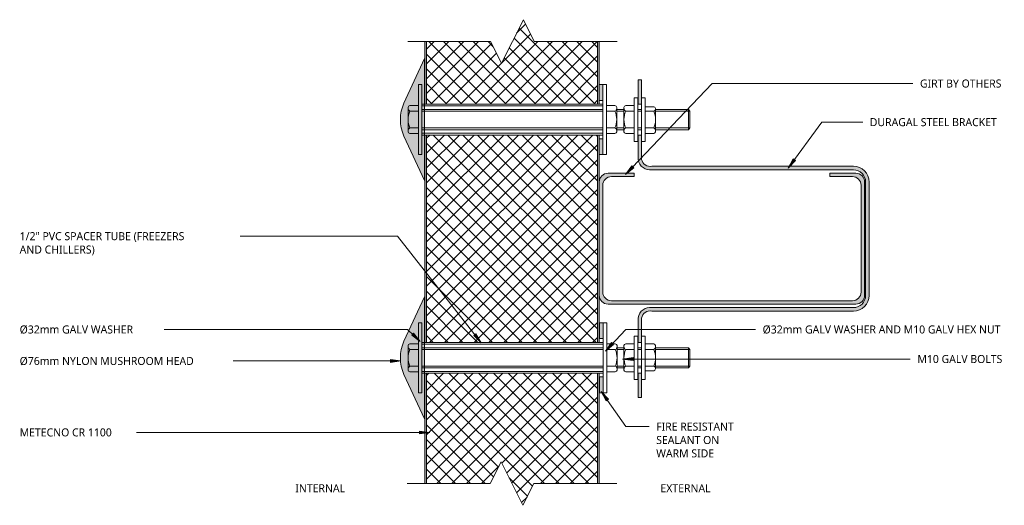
# Model space of a CAD drawing. Header units: millimetres. Extents: x -123 to 637, y -30 to 1381.
# Tile 1 of 3: x -123 to 441, y -30 to 248. Entities that reach past the tile are written whole.
import ezdxf

# ---------------------------------------------------------------- set-up
doc = ezdxf.new("R2010")
doc.units = ezdxf.units.MM
doc.linetypes.add('Dash', pattern=[6.35, 3.175, -3.175])
for name, color, linetype, lineweight in [('A-DETL', 90, 'Continuous', 13), ('A-DETL-GENF', 92, 'Continuous', 13), ('A-DETL-GENF-HDLN', 1, 'Dash', 13), ('G-ANNO-TEXT', 231, 'Continuous', 9)]:
    doc.layers.add(name, color=color, linetype=linetype, lineweight=lineweight)
doc.styles.add('Yu Gothic', font='Yu Gothic.ttf', dxfattribs={"height": 4.6})
doc.styles.add('Yu Gothic_B', font='Yu Gothic.ttf', dxfattribs={"height": 4.6})

# ---------------------------------------------------------------- blocks, each defined once
blk = doc.blocks.new('Fridge Freezer Panel_Vertical Section - 100mm-5857262-12 GIRT 03')
at = {"layer": 'A-DETL-GENF'}
h = blk.add_hatch(color=256, dxfattribs=at)
h.paths.add_polyline_path([(75.32, -1), (75.32, 0), (39.44, 0), (39.44, -1), (68.72, -1)])
h.paths.add_polyline_path([(75.32, -100), (75.32, -99), (39.44, -99), (39.44, -100), (68.72, -100)])
h = blk.add_hatch(dxfattribs=at)
h.set_pattern_fill('FP_1', color=256, style=0, pattern_type=2)
h.set_pattern_definition([(135, (275.054, -209.3), (-4.24264, -4.24264), []), (225, (275.054, -209.3), (4.24264, -4.24264), [])])
h.paths.add_polyline_path([(75.32, -4.51), (75.32, -1), (39.44, -1), (39.44, -37.27), (26.94, -43.52), (51.94, -56.02), (39.44, -62.27), (39.44, -99), (75.32, -99)])
for p, q in [((64.19, 0), (39.44, 0)), ((75.32, 0), (73.2, 0)), ((75.32, -1), (39.44, -1)), ((75.32, -99), (75.32, -1)), ((39.44, -99), (75.32, -99)), ((39.44, -100), (75.32, -100)), ((75.32, -100), (75.32, -99))]:
    blk.add_line(p, q, dxfattribs=at)
at = {"layer": 'A-DETL-GENF-HDLN'}
blk.add_line((75.32, -1), (75.32, 0), dxfattribs=at)
blk = doc.blocks.new('Fridge Freezer Panel_Vertical Section - 100mm-5833378-12 GIRT 03')
at = {"layer": 'A-DETL-GENF'}
h = blk.add_hatch(dxfattribs=at)
h.set_pattern_fill('FP_2', color=256, style=0, pattern_type=2)
h.set_pattern_definition([(315, (29.946, 209.3), (4.24264, 4.24264), []), (45, (29.946, 209.3), (-4.24264, 4.24264), [])])
h.paths.add_polyline_path([(0, 43.57), (12.14, 37.5), (12.14, 1), (75.32, 1), (75.32, 99), (12.14, 99), (12.14, 62.5), (24.64, 56.25), (0, 43.93), (0, 43.75)])
h = blk.add_hatch(color=256, dxfattribs=at)
h.paths.add_polyline_path([(12.14, 0), (75.32, 0), (75.32, 1), (12.14, 1), (12.14, 0.84)])
h.paths.add_polyline_path([(12.14, 99), (75.32, 99), (75.32, 100), (12.14, 100), (12.14, 99.84)])
for p, q in [((75.32, 100), (12.14, 100)), ((75.32, 99), (12.14, 99)), ((75.32, 99), (75.32, 100)), ((75.32, 99), (75.32, 1)), ((0, 43.93), (0, 43.57)), ((12.14, 1), (75.32, 1)), ((12.14, 0), (75.32, 0))]:
    blk.add_line(p, q, dxfattribs=at)
at = {"layer": 'A-DETL-GENF-HDLN'}
blk.add_line((75.32, 0), (75.32, 1), dxfattribs=at)
blk = doc.blocks.new('Break Line _M_ - Break Line _M_-5848061-12 GIRT 03')
at = {"layer": 'A-DETL-GENF'}
for p, q in [((-12.5, 0), (-6.25, 12.5)), ((-6.25, 12.5), (6.25, -12.5)), ((-60, 0), (-12.5, 0)), ((6.25, -12.5), (12.5, 0)), ((12.5, 0), (60, 0))]:
    blk.add_line(p, q, dxfattribs=at)
blk = doc.blocks.new('Break Line _M_ - Break Line _M_-5848011-12 GIRT 03')
at = {"layer": 'A-DETL-GENF'}
for p, q in [((6.25, 12.5), (-6.25, -12.5)), ((12.5, 0), (6.25, 12.5)), ((-12.5, 0), (-60, 0)), ((-6.25, -12.5), (-12.5, 0)), ((60, 0), (12.5, 0))]:
    blk.add_line(p, q, dxfattribs=at)
blk = doc.blocks.new('Fridge Freezer Panel_Vertical Section - 100mm-5857609-12 GIRT 03')
at = {"layer": 'A-DETL-GENF'}
h = blk.add_hatch(color=256, dxfattribs=at)
h.paths.add_polyline_path([(0, 100), (0, 99), (118.86, 99), (118.86, 100)])
h.paths.add_polyline_path([(0, 0), (118.86, 0), (118.86, 1), (0, 1)])
h = blk.add_hatch(dxfattribs=at)
h.set_pattern_fill('FP_5', color=256, style=0, pattern_type=2)
h.set_pattern_definition([(315, (-63.123, 209.3), (4.24264, 4.24264), []), (45, (-63.123, 209.3), (-4.24264, 4.24264), [])])
h.paths.add_polyline_path([(0, 1), (118.86, 1), (118.86, 99), (0, 99), (0, 4.51)])
for p, q in [((118.86, 100), (0, 100)), ((0, 100), (0, 99)), ((118.86, 99), (0, 99)), ((0, 99), (0, 1)), ((118.86, 99), (118.86, 100)), ((118.86, 99), (118.86, 1)), ((0, 1), (0, 0)), ((0, 1), (118.86, 1)), ((0, 0), (118.86, 0))]:
    blk.add_line(p, q, dxfattribs=at)
at = {"layer": 'A-DETL-GENF-HDLN'}
blk.add_line((118.86, 0), (118.86, 1), dxfattribs=at)
blk = doc.blocks.new('Nylon Mushroom Head with 40mm Washer and M10 ZP Hex Nut - Nylon Mushroom Head plus-6068346-12 GIRT 03')
at = {"layer": 'A-DETL-GENF'}
for p, q in [((-125.61, -11.68), (-125.61, 28.32)), ((-125.61, 28.32), (-123.67, 28.32)), ((-123.67, 28.32), (-123.67, -11.68)), ((-20.05, -11.68), (-20.05, 28.32)), ((-20.05, 28.32), (-17.96, 28.32)), ((-17.96, 28.32), (-17.96, -11.68)), ((-123.67, 17.19), (-20.05, 17.19)), ((-2.1, 20.82), (-2.1, -4.18)), ((0, 20.82), (-2.1, 20.82)), ((0, -4.18), (0, 20.82)), ((2.15, -4.18), (2.15, 20.82)), ((2.15, 20.82), (4.25, 20.82)), ((4.25, 20.82), (4.25, -4.18)), ((-131.61, 1.32), (-131.61, 15.32)), ((-125.61, 16.32), (-130.61, 16.32)), ((-125.61, 13.12), (-130.61, 13.12)), ((-20.05, 16.19), (-123.67, 16.19)), ((-20.05, 14.12), (-123.67, 14.12)), ((-20.05, 13.08), (-123.67, 13.08)), ((-17.96, 16.32), (-13.12, 16.32)), ((-13.12, 13.08), (-17.96, 13.08)), ((-12.12, 1.32), (-12.12, 15.32)), ((-7.94, 14.12), (-12.12, 14.12)), ((-7.94, 13.08), (-12.12, 13.08)), ((-7.94, 1.32), (-7.94, 15.32)), ((-2.1, 16.32), (-6.94, 16.32)), ((-6.94, 13.08), (-2.1, 13.08)), ((0, 14.12), (2.15, 14.12)), ((0, 13.08), (2.15, 13.08)), ((4.25, 15.69), (9.09, 15.69)), ((9.09, 13.08), (4.25, 13.08)), ((10.09, 1.32), (10.09, 14.69)), ((10.09, 14.12), (29.02, 14.12)), ((10.09, 13.08), (29.72, 13.08)), ((29.02, 2.51), (29.02, 14.12)), ((29.02, 14.12), (29.72, 13.08)), ((29.72, 13.08), (29.72, 3.55)), ((-125.61, 3.51), (-130.61, 3.51)), ((-125.61, 0.32), (-130.61, 0.32)), ((-20.05, 3.56), (-123.67, 3.56)), ((-20.05, 2.51), (-123.67, 2.51)), ((-20.05, 0.44), (-123.67, 0.44)), ((-13.12, 3.56), (-17.96, 3.56)), ((-17.96, 0.32), (-13.12, 0.32)), ((-7.94, 3.56), (-12.12, 3.56)), ((-7.94, 2.51), (-12.12, 2.51)), ((-6.94, 3.56), (-2.1, 3.56)), ((-2.1, 0.32), (-6.94, 0.32)), ((0, 3.56), (2.15, 3.56)), ((0, 2.51), (2.15, 2.51)), ((9.09, 3.55), (4.25, 3.55)), ((4.25, 0.32), (9.09, 0.32)), ((29.72, 3.55), (10.09, 3.55)), ((10.09, 2.51), (29.02, 2.51)), ((29.02, 2.51), (29.72, 3.55)), ((-20.05, -0.56), (-123.67, -0.56)), ((-2.1, -4.18), (0, -4.18)), ((4.25, -4.18), (2.15, -4.18)), ((-123.67, -11.68), (-125.61, -11.68)), ((-17.96, -11.68), (-20.05, -11.68))]:
    blk.add_line(p, q, dxfattribs=at)
for centre, radius, start, end in [((-130.61, 15.32), 1, 90, 180), ((-129.85, 14.72), 1.77, 174.3188, 244.5604), ((-119.66, 8.32), 11.95, 156.2897, 203.7103), ((-13.12, 15.32), 1, 360, 90), ((-13.93, 14.7), 1.81, 296.6564, 0.4363), ((-23.82, 8.32), 11.72, 336.0389, 23.9611), ((-6.94, 15.32), 1, 90, 180), ((-6.12, 14.7), 1.81, 179.4048, 243.3459), ((3.88, 8.32), 11.82, 156.2615, 203.7385), ((9.09, 14.69), 1, 360, 90), ((8.75, 14.39), 1.35, 284.4434, 7.7625), ((-1.76, 8.32), 11.85, 336.2919, 23.7081), ((-129.84, 1.91), 1.77, 115.6862, 183.7952), ((-130.61, 1.32), 1, 180, 270), ((-13.93, 1.94), 1.81, 358.7347, 63.3636), ((-13.12, 1.32), 1, 270, 0), ((-6.13, 1.94), 1.81, 116.5252, 183.0793), ((-6.94, 1.32), 1, 180, 270), ((8.32, 1.94), 1.79, 351.4639, 64.4528), ((9.09, 1.32), 1, 270, 0)]:
    blk.add_arc(centre, radius, start, end, dxfattribs=at)
blk = doc.blocks.new('Nylon Mushroom Head with 40mm Washer and M10 ZP Hex Nut - Nylon Mushroom Head plus-6068126-12 GIRT 03')
at = {"layer": 'A-DETL-GENF'}
for p, q in [((-125.61, 11.68), (-125.61, -28.32)), ((-123.67, 11.68), (-125.61, 11.68)), ((-123.67, -28.32), (-123.67, 11.68)), ((-19.84, 11.68), (-19.84, -28.32)), ((-17.75, 11.68), (-19.84, 11.68)), ((-17.75, -28.32), (-17.75, 11.68)), ((-19.84, 0.56), (-123.67, 0.56)), ((-2.1, -20.82), (-2.1, 4.18)), ((-2.1, 4.18), (0, 4.18)), ((0, 4.18), (0, -20.82)), ((2.15, 4.18), (2.15, -20.82)), ((4.25, 4.18), (2.15, 4.18)), ((4.25, -20.82), (4.25, 4.18)), ((-131.61, -1.32), (-131.61, -15.32)), ((-125.61, -0.32), (-130.61, -0.32)), ((-125.61, -3.51), (-130.61, -3.51)), ((-19.84, -0.44), (-123.67, -0.44)), ((-19.84, -2.51), (-123.67, -2.51)), ((-19.84, -3.56), (-123.67, -3.56)), ((-17.75, -0.32), (-12.9, -0.32)), ((-12.9, -3.56), (-17.75, -3.56)), ((-11.9, -1.32), (-11.9, -15.32)), ((-7.94, -2.51), (-11.9, -2.51)), ((-7.94, -3.56), (-11.9, -3.56)), ((-7.94, -1.32), (-7.94, -15.32)), ((-2.1, -0.32), (-6.94, -0.32)), ((-6.94, -3.56), (-2.1, -3.56)), ((0, -2.51), (2.15, -2.51)), ((0, -3.56), (2.15, -3.56)), ((4.25, -0.32), (9.09, -0.32)), ((9.09, -3.55), (4.25, -3.55)), ((10.09, -1.32), (10.09, -14.69)), ((10.09, -2.51), (29.02, -2.51)), ((29.72, -3.55), (10.09, -3.55)), ((29.02, -2.51), (29.02, -14.12)), ((29.02, -2.51), (29.72, -3.55)), ((29.72, -13.08), (29.72, -3.55)), ((-125.61, -13.12), (-130.61, -13.12)), ((-125.61, -16.32), (-130.61, -16.32)), ((-19.84, -13.08), (-123.67, -13.08)), ((-19.84, -14.12), (-123.67, -14.12)), ((-19.84, -16.19), (-123.67, -16.19)), ((-12.9, -13.08), (-17.75, -13.08)), ((-17.75, -16.32), (-12.9, -16.32)), ((-7.94, -13.08), (-11.9, -13.08)), ((-7.94, -14.12), (-11.9, -14.12)), ((-6.94, -13.08), (-2.1, -13.08)), ((-2.1, -16.32), (-6.94, -16.32)), ((0, -13.08), (2.15, -13.08)), ((0, -14.12), (2.15, -14.12)), ((9.09, -13.08), (4.25, -13.08)), ((4.25, -15.69), (9.09, -15.69)), ((10.09, -13.08), (29.72, -13.08)), ((10.09, -14.12), (29.02, -14.12)), ((29.02, -14.12), (29.72, -13.08)), ((-123.67, -17.19), (-19.84, -17.19)), ((0, -20.82), (-2.1, -20.82)), ((2.15, -20.82), (4.25, -20.82)), ((-125.61, -28.32), (-123.67, -28.32)), ((-19.84, -28.32), (-17.75, -28.32))]:
    blk.add_line(p, q, dxfattribs=at)
for centre, radius, start, end in [((-130.61, -1.32), 1, 90, 180), ((-129.84, -1.91), 1.77, 176.2048, 244.3138), ((-119.66, -8.32), 11.95, 156.2897, 203.7103), ((-12.9, -1.32), 1, 360, 90), ((-13.72, -1.94), 1.81, 296.6364, 1.2653), ((-23.61, -8.32), 11.72, 336.0389, 23.9611), ((-6.94, -1.32), 1, 90, 180), ((-6.13, -1.94), 1.81, 176.9207, 243.4748), ((3.88, -8.32), 11.82, 156.2615, 203.7385), ((9.09, -1.32), 1, 360, 90), ((8.32, -1.94), 1.79, 295.5472, 8.5361), ((-1.76, -8.32), 11.85, 336.2919, 23.7081), ((-129.85, -14.72), 1.77, 115.4396, 185.6812), ((-130.61, -15.32), 1, 180, 270), ((-13.72, -14.7), 1.81, 359.5637, 63.3436), ((-12.9, -15.32), 1, 270, 0), ((-6.12, -14.7), 1.81, 116.6541, 180.5952), ((-6.94, -15.32), 1, 180, 270), ((8.75, -14.39), 1.35, 352.2375, 75.5566), ((9.09, -14.69), 1, 270, 0)]:
    blk.add_arc(centre, radius, start, end, dxfattribs=at)

msp = doc.modelspace()

# ---------------------------------------------------------------- hatches: boundary and pattern name
at = {"layer": 'A-DETL-GENF'}
for points in [[(109.17, 155.86), (109.17, 225.86), (97.39, 200.33), (96.49, 198.05), (95.84, 195.71), (95.44, 193.3), (95.31, 190.86), (95.44, 188.42), (95.84, 186.01), (96.49, 183.67), (97.39, 181.39)], [(211.3, 201.85), (211.3, 210.86), (209.3, 210.86), (209.3, 201.85)], [(211.3, 170.86), (211.3, 179.87), (209.3, 179.87), (209.3, 170.86)], [(318.91, 85.05), (356.3, 85.05), (357.6, 85.22), (358.8, 85.72), (359.87, 86.55), (360.63, 87.55), (361.13, 88.76), (361.3, 90.05), (361.3, 155.05), (361.13, 156.35), (360.63, 157.55), (359.81, 158.61), (358.8, 159.38), (357.6, 159.88), (356.3, 160.05), (341.3, 160.05), (341.3, 158.17), (354.3, 158.17), (355.59, 158), (356.8, 157.5), (357.84, 156.7), (358.63, 155.67), (359.13, 154.46), (359.3, 153.17), (359.3, 91.94), (359.13, 90.65), (358.63, 89.44), (357.84, 88.41), (356.8, 87.61), (355.59, 87.11), (354.3, 86.94), (216.3, 86.94), (215.01, 87.11), (213.8, 87.61), (212.77, 88.41), (211.97, 89.44), (211.47, 90.65), (211.3, 91.94), (211.3, 153.17), (211.47, 154.46), (211.97, 155.67), (212.77, 156.7), (213.8, 157.5), (215.01, 158), (216.3, 158.17), (229.3, 158.17), (229.3, 160.05), (214.3, 160.05), (213.01, 159.88), (211.8, 159.38), (210.76, 158.59), (209.97, 157.55), (209.47, 156.35), (209.3, 155.05), (209.3, 90.05), (209.47, 88.76), (209.97, 87.55), (210.76, 86.52), (211.8, 85.72), (213.01, 85.22), (214.3, 85.05)], [(109.17, 19.25), (109.17, 89.25), (97.39, 63.72), (96.49, 61.43), (95.84, 59.09), (95.44, 56.68), (95.31, 54.25), (95.44, 51.81), (95.84, 49.4), (96.49, 47.06), (97.39, 44.78), (105.61, 26.97)], [(211.49, 65.24), (211.49, 74.25), (209.49, 74.25), (209.49, 65.24)], [(211.49, 34.25), (211.49, 43.26), (209.49, 43.26), (209.49, 34.25)]]:
    msp.add_hatch(color=9, dxfattribs=at).paths.add_polyline_path(points)
h = msp.add_hatch(color=9, dxfattribs=at)
h.paths.add_polyline_path([(233.53, 31.43), (233.53, 45.37), (231.53, 45.37), (231.53, 31.43)])
h.paths.add_polyline_path([(231.53, 63.12), (233.53, 63.12), (233.53, 77.06), (233.94, 78.3), (234.65, 79.4), (235.63, 80.27), (236.79, 80.86), (238.07, 81.13), (239.37, 81.05), (354.86, 81.05), (357.19, 81.36), (359.36, 82.26), (361.23, 83.69), (362.66, 85.55), (363.55, 87.72), (363.86, 90.05), (363.86, 155.05), (363.55, 157.38), (362.66, 159.55), (361.23, 161.42), (359.36, 162.85), (357.19, 163.75), (354.86, 164.05), (239.37, 164.05), (238.07, 163.98), (236.79, 164.25), (235.63, 164.84), (234.65, 165.71), (233.94, 166.8), (233.53, 168.04), (233.53, 181.98), (231.53, 181.98), (231.53, 167.87), (232.05, 166.12), (233.01, 164.56), (234.33, 163.3), (235.94, 162.43), (237.72, 162.01), (239.54, 162.05), (354.86, 162.05), (356.67, 161.82), (358.36, 161.12), (359.81, 160), (360.92, 158.55), (361.62, 156.87), (361.86, 155.05), (361.86, 90.05), (361.62, 88.24), (360.92, 86.55), (359.81, 85.1), (358.36, 83.99), (356.67, 83.29), (354.86, 83.05), (239.54, 83.05), (237.72, 83.1), (235.94, 82.67), (234.33, 81.8), (233.01, 80.55), (232.05, 78.99), (231.53, 77.23)])
h.paths.add_polyline_path([(233.53, 199.74), (233.53, 213.68), (231.53, 213.68), (231.53, 199.74)])
at = {"layer": 'G-ANNO-TEXT'}
for points in [[(224.37, 159.4), (229.07, 163.21), (227.93, 164.3)], [(317.58, 162.94), (321.74, 167.34), (320.46, 168.27)], [(106.74, 63.64), (102.9, 68.32), (101.82, 67.17)], [(141.65, 62.79), (138.57, 68), (137.33, 67.02)], [(212.83, 58.08), (217.51, 61.91), (216.36, 62.99)], [(95.63, 52.45), (89.63, 53.24), (89.63, 51.66)], [(222.64, 53.57), (228.64, 52.78), (228.64, 54.36)], [(210.39, 35.01), (213.18, 29.65), (214.48, 30.55)], [(112.27, 11.5), (106.27, 12.29), (106.27, 10.71)]]:
    msp.add_hatch(color=7, dxfattribs=at).paths.add_polyline_path(points)

# ---------------------------------------------------------------- linework, layer by layer
at = {"layer": 'A-DETL'}
for p, q in [((109.17, 225.86), (97.39, 200.33)), ((109.17, 155.86), (109.17, 225.86)), ((211.3, 210.86), (209.3, 210.86)), ((209.3, 210.86), (209.3, 201.85)), ((211.3, 201.85), (211.3, 210.86)), ((233.53, 213.68), (231.53, 213.68)), ((231.53, 213.68), (231.53, 199.74)), ((233.53, 199.74), (233.53, 213.68)), ((209.3, 201.85), (211.3, 201.85)), ((231.53, 199.74), (233.53, 199.74)), ((233.53, 185.05), (233.53, 196.67)), ((97.39, 181.39), (109.17, 155.86)), ((233.53, 181.98), (231.53, 181.98)), ((231.53, 181.98), (231.53, 167.87)), ((233.53, 168.04), (233.53, 181.98)), ((211.3, 179.87), (209.3, 179.87)), ((211.3, 170.86), (211.3, 179.87)), ((209.3, 170.86), (211.3, 170.86)), ((354.86, 164.05), (239.37, 164.05)), ((229.3, 160.05), (214.3, 160.05)), ((216.3, 158.17), (229.3, 158.17)), ((229.3, 158.17), (229.3, 160.05)), ((239.54, 162.05), (354.86, 162.05)), ((356.3, 160.05), (341.3, 160.05)), ((341.3, 160.05), (341.3, 158.17)), ((341.3, 158.17), (354.3, 158.17)), ((211.3, 91.94), (211.3, 153.17)), ((359.3, 153.17), (359.3, 91.94)), ((361.3, 90.05), (361.3, 155.05)), ((361.86, 155.05), (361.86, 90.05)), ((363.86, 90.05), (363.86, 155.05)), ((109.17, 89.25), (97.39, 63.72)), ((109.17, 19.25), (109.17, 89.25)), ((214.3, 85.05), (356.3, 85.05)), ((354.3, 86.94), (216.3, 86.94)), ((239.37, 81.05), (354.86, 81.05)), ((354.86, 83.05), (239.54, 83.05)), ((211.49, 74.25), (209.49, 74.25)), ((209.49, 74.25), (209.49, 65.24)), ((211.49, 65.24), (211.49, 74.25)), ((231.53, 77.23), (231.53, 63.12)), ((233.53, 63.12), (233.53, 77.06)), ((209.49, 65.24), (211.49, 65.24)), ((231.53, 63.12), (233.53, 63.12)), ((233.53, 60.05), (233.53, 48.44)), ((233.53, 45.37), (231.53, 45.37)), ((231.53, 45.37), (231.53, 31.43)), ((233.53, 31.43), (233.53, 45.37)), ((97.39, 44.78), (109.17, 19.25)), ((211.49, 43.26), (209.49, 43.26)), ((209.49, 43.26), (209.49, 34.25)), ((211.49, 34.25), (211.49, 43.26)), ((209.49, 34.25), (211.49, 34.25)), ((231.53, 31.43), (233.53, 31.43))]:
    msp.add_line(p, q, dxfattribs=at)
for centre, radius, start, end in [((117.91, 190.86), 22.6, 155.2249, 204.7751), ((238.45, 168.97), 7, 189, 279), ((238.45, 168.97), 5, 190.6533, 280.6533), ((354.86, 155.05), 9, 0, 90), ((214.3, 155.05), 5, 90, 180), ((216.3, 153.17), 5, 90, 180), ((354.3, 153.17), 5, 0, 90), ((354.86, 155.05), 7, 0, 90), ((356.3, 155.05), 5, 0, 90), ((216.3, 91.94), 5, 180, 270), ((354.3, 91.94), 5, 270, 0), ((214.3, 90.05), 5, 180, 270), ((354.86, 90.05), 7, 270, 0), ((354.86, 90.05), 9, 270, 360), ((356.3, 90.05), 5, 270, 360), ((238.45, 76.14), 7, 81, 171), ((238.45, 76.14), 5, 79.3467, 169.3467), ((117.91, 54.25), 22.6, 155.2249, 204.7751)]:
    msp.add_arc(centre, radius, start, end, dxfattribs=at)
at = {"layer": 'G-ANNO-TEXT', "color": 7}
for p, q in [((224.37, 159.4), (273.87, 211.51)), ((273.87, 211.51), (360.25, 211.51)), ((360.25, 211.51), (388.96, 211.51)), ((317.58, 162.94), (336.72, 189.37)), ((336.72, 189.37), (354.78, 189.37)), ((354.78, 189.37), (360.21, 189.37)), ((227.93, 164.3), (224.37, 159.4)), ((229.07, 163.21), (227.93, 164.3)), ((320.46, 168.27), (317.58, 162.94)), ((317.58, 162.94), (321.74, 167.34)), ((321.74, 167.34), (320.46, 168.27)), ((224.37, 159.4), (229.07, 163.21)), ((-15.57, 124), (-15.57, 124)), ((93.75, 124), (-15.57, 124)), ((141.65, 62.79), (93.75, 124)), ((-51.27, 70.51), (-51.39, 70.51)), ((99.4, 70.51), (-51.27, 70.51)), ((106.74, 63.64), (99.4, 70.51)), ((102.9, 68.32), (101.82, 67.17)), ((106.74, 63.64), (102.9, 68.32)), ((138.57, 68), (137.33, 67.02)), ((141.65, 62.79), (138.57, 68)), ((212.83, 58.08), (224.53, 70.51)), ((224.53, 70.51), (288.07, 70.51)), ((288.07, 70.51), (298.78, 70.51)), ((101.82, 67.17), (106.74, 63.64)), ((137.33, 67.02), (141.65, 62.79)), ((216.36, 62.99), (212.83, 58.08)), ((217.51, 61.91), (216.36, 62.99)), ((212.83, 58.08), (217.51, 61.91)), ((-8.06, 52.45), (-18.85, 52.45)), ((95.63, 52.45), (-8.06, 52.45)), ((95.63, 52.45), (89.63, 53.24)), ((89.63, 53.24), (89.63, 51.66)), ((89.63, 51.66), (95.63, 52.45)), ((228.64, 54.36), (222.64, 53.57)), ((222.64, 53.57), (228.64, 52.78)), ((222.64, 53.57), (354.01, 53.57)), ((228.64, 52.78), (228.64, 54.36)), ((354.01, 53.57), (387.47, 53.57)), ((210.39, 35.01), (213.18, 29.65)), ((214.48, 30.55), (210.39, 35.01)), ((210.39, 35.01), (224.53, 14.81)), ((213.18, 29.65), (214.48, 30.55)), ((-43.8, 11.5), (-64.49, 11.5)), ((112.27, 11.5), (-43.8, 11.5)), ((112.27, 11.5), (106.27, 12.29)), ((106.27, 12.29), (106.27, 10.71)), ((106.27, 10.71), (112.27, 11.5)), ((224.53, 14.81), (237.84, 14.81))]:
    msp.add_line(p, q, dxfattribs=at)

# ---------------------------------------------------------------- block references
at = {"layer": 'A-DETL-GENF'}
for name, p, rotation in [('Break Line _M_ - Break Line _M_-5848011-12 GIRT 03', (159.53, 235.62), 180), ('Fridge Freezer Panel_Vertical Section - 100mm-5857262-12 GIRT 03', (209.3, 275.05), 269.9999999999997), ('Fridge Freezer Panel_Vertical Section - 100mm-5857609-12 GIRT 03', (209.3, 63.12), 89.99999999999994), ('Fridge Freezer Panel_Vertical Section - 100mm-5833378-12 GIRT 03', (209.3, -29.95), 89.99999999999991), ('Break Line _M_ - Break Line _M_-5848061-12 GIRT 03', (159.3, -17.81), 180)]:
    msp.add_blockref(name, p, dxfattribs=dict(at, rotation=rotation))
for name, p in [('Nylon Mushroom Head with 40mm Washer and M10 ZP Hex Nut - Nylon Mushroom Head plus-6068346-12 GIRT 03', (231.38, 182.54)), ('Nylon Mushroom Head with 40mm Washer and M10 ZP Hex Nut - Nylon Mushroom Head plus-6068126-12 GIRT 03', (231.38, 62.56))]:
    msp.add_blockref(name, p, dxfattribs=at)

# ---------------------------------------------------------------- texts
at = {"layer": 'G-ANNO-TEXT', "color": 7, "char_height": 4.6, "attachment_point": 1, "bg_fill": 3, "box_fill_scale": 1.25, "bg_fill_color": 256, "bg_fill_true_color": 13158600, "bg_fill_transparency": 0}
for s, insert, width, style in [('GIRT BY OTHERS', (393.02, 213.81), 59.4852, 'Yu Gothic'), ('1/2" PVC SPACER TUBE (FREEZERS ', (-122.79, 126.3), 125.0632, 'Yu Gothic'), ('Ø32mm GALV WASHER ', (-122.79, 72.81), 81.6118, 'Yu Gothic'), ('Ø76mm NYLON MUSHROOM HEAD', (-122.79, 54.75), 121.0548, 'Yu Gothic'), ('M10 GALV BOLTS', (391.54, 55.87), 61.2489, 'Yu Gothic'), ('FIRE RESISTANT ', (241.91, 17.11), 59.3249, 'Yu Gothic'), ('METECNO CR 1100', (-122.79, 13.8), 65.7384, 'Yu Gothic'), ('SEALANT ON ', (241.91, 9.44), 47.4599, 'Yu Gothic'), ('WARM SIDE', (241.91, 1.77), 41.3671, 'Yu Gothic'), ('INTERNAL', (35.16, -18.21), 37.3586, 'Yu Gothic_B'), ('EXTERNAL', (244.32, -18.21), 39.1223, 'Yu Gothic_B')]:
    msp.add_mtext(s, dxfattribs=dict(at, insert=insert, width=width, style=style))

# ---------------------------------------------------------------- next in the draw order: texts
at = {"layer": 'G-ANNO-TEXT', "color": 7, "char_height": 4.6, "attachment_point": 1, "style": 'Yu Gothic', "bg_fill": 3, "box_fill_scale": 1.25, "bg_fill_color": 256, "bg_fill_true_color": 13158600, "bg_fill_transparency": 0}
for s, insert, width in [('DURAGAL STEEL BRACKET', (364.27, 191.67), 94.2785), ('AND CHILLERS)', (-122.79, 118.63), 55.3164), ('Ø32mm GALV WASHER AND M10 GALV HEX NUT', (302.85, 72.81), 168.8354)]:
    msp.add_mtext(s, dxfattribs=dict(at, insert=insert, width=width))

doc.saveas('drawing.dxf')
